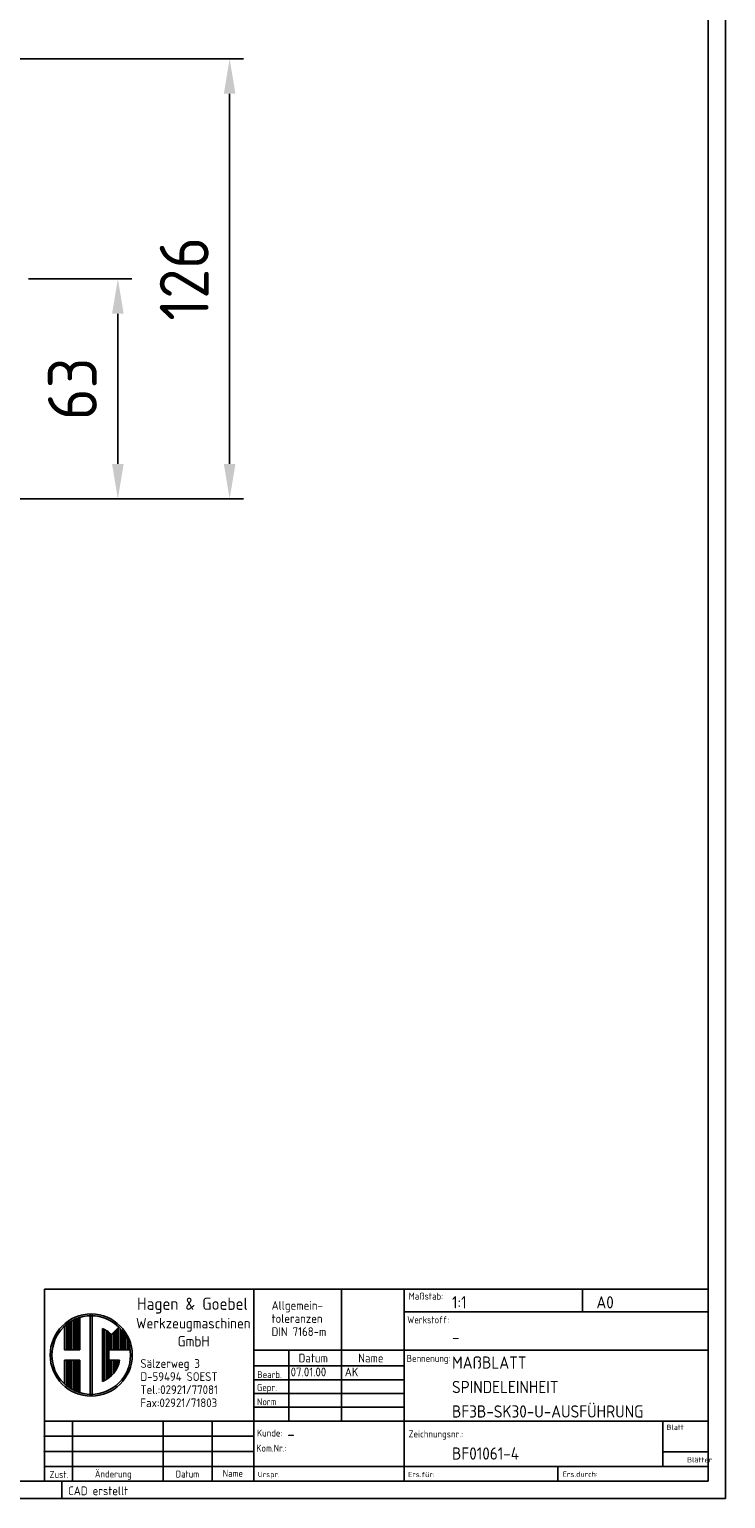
# Model space of a CAD drawing. Header units: millimetres. Extents: x 297 to 1501, y 71 to 912.
# Tile 3 of 4: x 1302 to 1501, y 71 to 492. Entities that reach past the tile are written whole.
import ezdxf

# ---------------------------------------------------------------- set-up
doc = ezdxf.new("R2010")
doc.units = ezdxf.units.MM
doc.linetypes.add('AUSGEZOGEN', pattern=[0])
doc.layers.add('AM_5', color=3, linetype='Continuous', lineweight=25)
for name, color, linetype in [('ATTRIBUTE', 241, 'Continuous'), ('TEXT02', 7, 'Continuous'), ('TEXT03', 2, 'Continuous'), ('TEXT05', 4, 'Continuous')]:
    doc.layers.add(name, color=color, linetype=linetype)
doc.styles.add('ACA_ISO', font='ISO9.SHX')
doc.styles.add('ISO', font='ISO9.SHX')
doc.styles.get("Standard").update_dxf_attribs({"font": 'ISOCP.SHX'})
doc.dimstyles.new('AM_DIN', dxfattribs={"dimscale": 4, "dimtxt": 3.5, "dimasz": 2.5, "dimexe": 1, "dimexo": 1, "dimgap": 1.5, "dimtad": 1, "dimtxsty": 'Standard', "dimcen": 0, "dimclrd": 256, "dimclre": 256, "dimclrt": 2, "dimadec": 0, "dimazin": 2, "dimtp": 0.1, "dimtm": 0.1, "dimtfac": 0.71, "dimtmove": 0, "dimatfit": 3, "dimfxl": 0, "dimlwd": -1, "dimlwe": -1, "dimarcsym": 0})

# ---------------------------------------------------------------- blocks, each defined once
blk = doc.blocks.new('*D7')
at = {"layer": 'AM_5'}
for p, q in [((1301.86, 420.55), (1331.47, 420.55)), ((1327.47, 367.55), (1327.47, 410.55)), ((1253.47, 357.55), (1331.47, 357.55))]:
    blk.add_line(p, q, dxfattribs=at)
for points in [[(1325.81, 410.55), (1329.14, 410.55), (1327.47, 420.55)], [(1325.81, 367.55), (1329.14, 367.55), (1327.47, 357.55)]]:
    blk.add_solid(points, dxfattribs=at)
at = {"layer": 'Defpoints', "color": 0}
for p in [(1297.86, 420.55), (1327.47, 420.55), (1249.47, 357.55)]:
    blk.add_point(p, dxfattribs=at)
at = {"layer": 'AM_5', "color": 2, "insert": (1314.47, 389.05), "char_height": 14, "attachment_point": 5, "rotation": 90}
blk.add_mtext('63', dxfattribs=at)
blk = doc.blocks.new('*D8')
at = {"layer": 'AM_5'}
for p, q in [((1213.98, 483.55), (1363.47, 483.55)), ((1359.47, 367.55), (1359.47, 473.55)), ((1253.47, 357.55), (1363.47, 357.55))]:
    blk.add_line(p, q, dxfattribs=at)
for points in [[(1357.81, 473.55), (1361.14, 473.55), (1359.47, 483.55)], [(1357.81, 367.55), (1361.14, 367.55), (1359.47, 357.55)]]:
    blk.add_solid(points, dxfattribs=at)
at = {"layer": 'Defpoints', "color": 0}
for p in [(1209.98, 483.55), (1359.47, 483.55), (1249.47, 357.55)]:
    blk.add_point(p, dxfattribs=at)
at = {"layer": 'AM_5', "color": 2, "insert": (1346.47, 420.55), "char_height": 14, "attachment_point": 5, "rotation": 90}
blk.add_mtext('126', dxfattribs=at)

msp = doc.modelspace()

# ---------------------------------------------------------------- linework, layer by layer
at = {"color": 7, "linetype": 'AUSGEZOGEN'}
for p, q in [((1501.4462, 71.339), (1501.4462, 912.339)), ((1311.4462, 76.339), (1311.4462, 71.339))]:
    msp.add_line(p, q, dxfattribs=at)
at = {"color": 5, "linetype": 'AUSGEZOGEN'}
for q in [(1496.4462, 907.339), (317.4462, 76.339)]:
    msp.add_line((1496.4462, 76.339), q, dxfattribs=at)
at = {"color": 5}
for p, q in [((1306.4462, 76.339), (1306.4462, 131.339)), ((1366.4462, 131.339), (1306.4462, 131.339)), ((1496.4462, 131.339), (1366.4462, 131.339)), ((1366.4462, 131.339), (1366.4462, 76.339)), ((1409.4462, 76.339), (1409.4462, 131.339)), ((1496.4462, 113.839), (1366.4462, 113.839)), ((1306.4462, 93.539), (1366.4462, 93.539)), ((1366.4462, 93.539), (1496.4462, 93.539)), ((1483.4462, 80.539), (1483.4462, 93.539))]:
    msp.add_line(p, q, dxfattribs=at)
for p, q in [((1391.4462, 93.539), (1391.4462, 131.339)), ((1460.4462, 124.839), (1460.4462, 131.339)), ((1496.4462, 124.839), (1409.4462, 124.839)), ((1376.4462, 113.839), (1376.4462, 93.539)), ((1409.4462, 109.339), (1366.4462, 109.339)), ((1409.4462, 105.389), (1366.4462, 105.389)), ((1409.4462, 101.439), (1366.4462, 101.439)), ((1409.4462, 97.489), (1366.4462, 97.489)), ((1314.4462, 76.339), (1314.4462, 93.539)), ((1340.4462, 76.339), (1340.4462, 93.539)), ((1354.4462, 76.339), (1354.4462, 93.539)), ((1306.4462, 89.2056), (1366.4462, 89.2056)), ((1306.4462, 84.8723), (1366.4462, 84.8723)), ((1483.4462, 84.739), (1496.4462, 84.739)), ((1366.4462, 80.539), (1306.4462, 80.539)), ((1366.4462, 80.539), (1496.4462, 80.539)), ((1453.4462, 76.339), (1453.4462, 80.539))]:
    msp.add_line(p, q)
at = {"color": 7}
msp.add_line((1501.4462, 71.339), (622.4462, 71.339), dxfattribs=at)
for p in [(1306.4462, 89.2056), (1306.4462, 84.8723)]:
    msp.add_point(p)
at = {"layer": 'TEXT05', "color": 5}
for p, q in [((1314.2339, 122.1932), (1314.2339, 113.9431)), ((1314.7339, 122.4644), (1314.7339, 113.9431)), ((1315.2339, 122.7041), (1315.2339, 113.9431)), ((1315.7339, 122.9146), (1315.7339, 113.9431)), ((1316.2339, 123.0974), (1316.2339, 113.9431)), ((1316.5962, 123.2857), (1316.5962, 113.9431)), ((1319.5962, 124.1931), (1319.5962, 100.6931)), ((1320.0962, 124.1931), (1320.0962, 100.7038)), ((1312.2339, 120.7265), (1312.2339, 113.9431)), ((1312.7339, 121.1596), (1312.7339, 113.9431)), ((1313.2339, 121.5447), (1313.2339, 113.9431)), ((1313.7339, 121.8878), (1313.7339, 113.9431)), ((1323.0962, 120.026), (1323.0962, 104.8602)), ((1323.5962, 119.7916), (1323.5962, 105.0946)), ((1324.0962, 119.5142), (1324.0962, 105.372)), ((1324.5962, 119.1885), (1324.5962, 105.6977)), ((1325.0962, 118.8071), (1325.0962, 113.9431)), ((1325.5962, 118.3592), (1325.5962, 113.9431)), ((1325.6798, 118.2767), (1327.8011, 120.3981)), ((1326.0962, 118.6931), (1326.0962, 113.9431)), ((1326.5962, 119.1931), (1326.5962, 113.9431)), ((1327.0962, 119.6931), (1327.0962, 113.9431)), ((1327.5962, 120.1931), (1327.5962, 113.9431)), ((1328.0962, 120.026), (1328.0962, 113.9431)), ((1328.5962, 119.5142), (1328.5962, 113.9431)), ((1329.0962, 118.8462), (1329.0962, 113.9431)), ((1329.5962, 118.0556), (1329.5962, 113.9431)), ((1312.2339, 113.9431), (1316.5962, 113.9431)), ((1324.8462, 113.9431), (1330.9957, 113.9431)), ((1324.8462, 113.9431), (1324.8462, 110.9431)), ((1330.0962, 117.0799), (1330.0962, 113.9431)), ((1330.5962, 115.7597), (1330.5962, 113.9431)), ((1312.2339, 110.9431), (1312.2339, 104.1597)), ((1312.2339, 110.9431), (1316.5962, 110.9431)), ((1312.7339, 110.9431), (1312.7339, 103.7266)), ((1313.2339, 110.9431), (1313.2339, 103.3415)), ((1313.7339, 110.9431), (1313.7339, 102.9984)), ((1314.2339, 110.9431), (1314.2339, 102.693)), ((1314.7339, 110.9431), (1314.7339, 102.4218)), ((1315.2339, 110.9431), (1315.2339, 102.1821)), ((1315.7339, 110.9431), (1315.7339, 101.9717)), ((1316.2339, 110.9431), (1316.2339, 101.7888)), ((1316.5962, 110.9431), (1316.5962, 101.6005)), ((1324.8462, 110.9431), (1327.9587, 110.9431)), ((1325.0962, 110.9431), (1325.0962, 106.0792)), ((1325.5962, 110.9431), (1325.5962, 106.527)), ((1326.0962, 110.9431), (1326.0962, 107.0579)), ((1326.5962, 110.9431), (1326.5962, 107.6997)), ((1327.0962, 110.9431), (1327.0962, 108.5061)), ((1327.5962, 110.9431), (1327.5962, 109.6147))]:
    msp.add_line(p, q, dxfattribs=at)
for radius in [11.75, 11.25]:
    msp.add_circle((1319.8462, 112.4431), radius, dxfattribs=at)
for start, end in [(45, 66.800157), (293.199843, 349.524318)]:
    msp.add_arc((1319.8462, 112.4431), 8.25, start, end, dxfattribs=at)

# ---------------------------------------------------------------- texts
at = {"style": 'ACA_ISO'}
msp.add_text('CAD erstellt', height=2.5, dxfattribs=at).set_placement((1313.2406, 72.3236))
at = {"layer": 'ATTRIBUTE', "style": 'ACA_ISO', "flags": 4}
for tag, p, s, height in [('1:1', (1423.1271, 125.7986), '', 3.5), ('A0', (1464.4529, 125.799), 'DIN A', 3.5), ('-', (1423.1271, 115.7986), '', 3.5), ('MAßBLATT', (1423.1229, 108.539), '', 3.5), ('07.01.00', (1376.9471, 106.3486), '', 2.5), ('AK', (1392.4371, 106.3486), '', 2.5), ('SPINDELEINHEIT', (1423.1229, 101.539), '', 3.5), ('BF3B-SK30-U-AUSFÜHRUNG', (1423.1229, 94.539), '', 3.5), ('-', (1375.9729, 88.069), '', 3.5), ('BF01061-4', (1423.1271, 82.4986), '', 3.5)]:
    msp.add_attdef(tag, p, s, height=height, dxfattribs=at)
at = {"layer": 'TEXT02', "style": 'ISO'}
for s, p in [('Sälzerweg 3', (1333.9359, 108.7703)), ('D-59494 SOEST', (1333.9359, 105.0203)), ('Tel.:02921/77081', (1333.9359, 101.2703)), ('Fax:02921/71803', (1333.9359, 97.5203))]:
    msp.add_text(s, height=2.5, dxfattribs=at).set_placement(p)
at = {"layer": 'TEXT03', "color": 7, "style": 'ISO'}
for s, height, p in [('Maßstab:', 2, (1410.7106, 128.3075)), ('Allgemein-', 2.5, (1371.4822, 125.3894)), ('toleranzen', 2.5, (1371.4822, 121.6394)), ('Werkstoff:', 2, (1410.3238, 121.5339)), ('DIN 7168-m', 2.5, (1371.4822, 117.8894)), ('Datum', 2.5, (1379.214, 110.3317)), ('Name', 2.5, (1396.2705, 110.3317)), ('Bennenung:', 2, (1410.1588, 110.4712)), ('Bearb.', 2, (1367.3877, 105.8366)), ('Gepr.', 2, (1367.2855, 102.1588)), ('Norm', 2, (1367.2855, 98.0724)), ('Blatt', 1.5, (1484.533, 91.0138)), ('Kunde:', 2, (1367.3027, 89.1204)), ('Zeichnungsnr.:', 2, (1410.6979, 88.8547)), ('Kom.Nr.:', 2, (1367.0912, 84.7827)), ('Blätter', 1.5, (1490.4244, 81.7052)), ('Zust.', 2, (1307.9303, 77.2664)), ('Änderung', 2, (1320.8932, 77.3872)), ('Datum', 2, (1344.0272, 77.3831)), ('Name', 2, (1357.5007, 77.575)), ('Urspr.', 1.5, (1367.5232, 77.5116)), ('Ers.für:', 1.5, (1410.57, 77.486)), ('Ers.durch:', 1.5, (1454.8231, 77.5977))]:
    msp.add_text(s, height=height, dxfattribs=at).set_placement(p)
at = {"layer": 'TEXT03', "style": 'ISO'}
for s, p in [('Werkzeugmaschinen', (1332.6837, 120.0495)), ('GmbH', (1344.58, 114.8799))]:
    msp.add_text(s, height=3, dxfattribs=at).set_placement(p)
at = {"layer": 'TEXT05', "style": 'ISO'}
msp.add_text('Hagen & Goebel', height=3.5, dxfattribs=at).set_placement((1332.9968, 125.3758))

# ---------------------------------------------------------------- dimensions: what is measured, and where the dimension line sits
at = {"layer": 'AM_5'}
for base, p2, picture, middle in [((1359.4723, 483.553), (1209.9846, 483.553), '*D8', (1346.4709, 420.553)), ((1327.4723, 420.553), (1297.8565, 420.553), '*D7', (1314.4723, 389.053))]:
    dim = msp.add_linear_dim(base=base, p1=(1249.4723, 357.553), p2=p2, angle=90, dimstyle='AM_DIN', override={"dimscale": 4}, dxfattribs=at)
    dim.commit()
    dim.dimension.update_dxf_attribs({"geometry": picture, "text_midpoint": middle})

doc.saveas('drawing.dxf')
